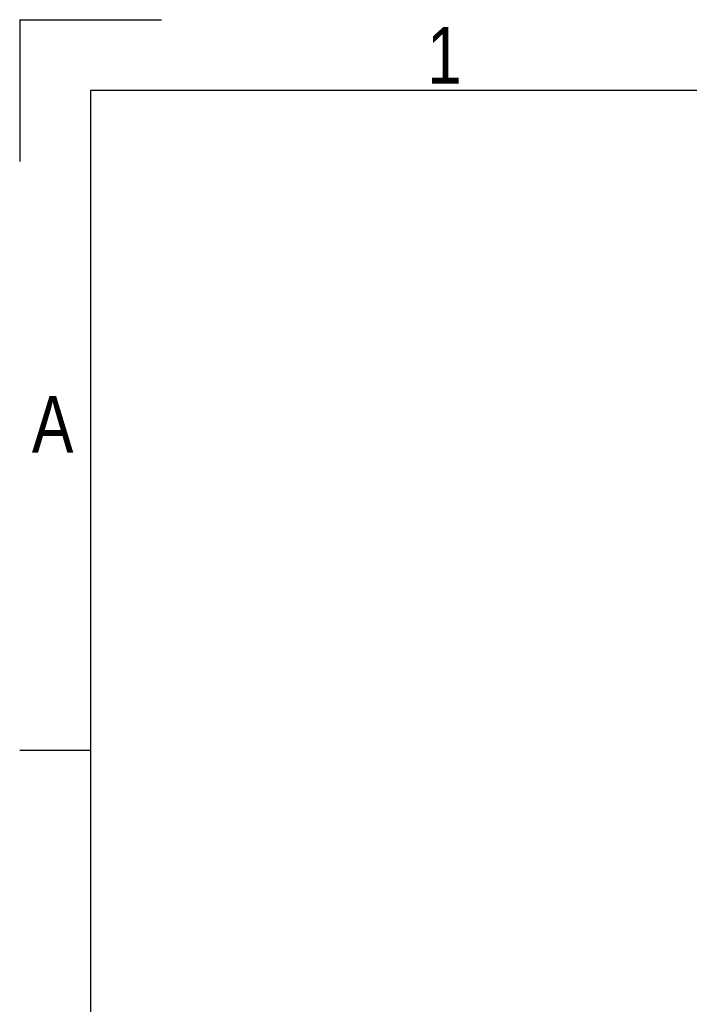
# Model space of a CAD drawing. Header units: millimetres. Extents: x 0 to 420, y 0 to 297.
# Tile 6 of 13: x 0 to 49, y 225 to 297. Entities that reach past the tile are written whole.
import ezdxf

# ---------------------------------------------------------------- set-up
doc = ezdxf.new("R2010")
doc.units = ezdxf.units.MM
doc.layers.add('CARTIGLIO', color=140, linetype='Continuous')
doc.styles.add('SLDTEXTSTYLE2', font='TXT', dxfattribs={"width": 0.821468})

msp = doc.modelspace()

# ---------------------------------------------------------------- linework, layer by layer
at = {"layer": 'CARTIGLIO', "linetype": 'Continuous'}
for p, q in [((0.0059, 296.9968), (0.0059, 286.6484)), ((0.0059, 296.9968), (10.3543, 296.9968)), ((414.8274, 291.8226), (5.1801, 291.8226)), ((5.1801, 291.8226), (5.1801, 5.171)), ((5.1801, 243.7024), (0.0059, 243.7024))]:
    msp.add_line(p, q, dxfattribs=at)

# ---------------------------------------------------------------- texts
at = {"layer": 'CARTIGLIO', "char_height": 4.1394, "attachment_point": 2, "style": 'SLDTEXTSTYLE2'}
for s, insert in [('1', (31.0075, 296.4629)), ('A', (2.4139, 269.5569))]:
    msp.add_mtext(s, dxfattribs=dict(at, insert=insert))

doc.saveas('drawing.dxf')
